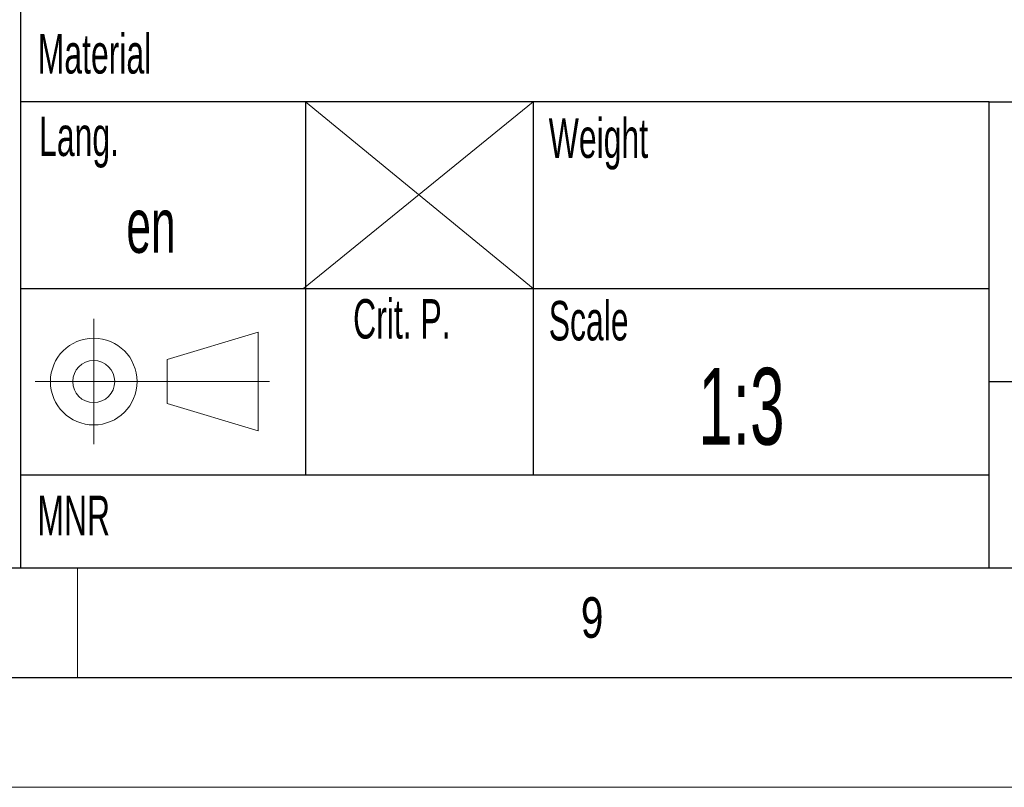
# Model space of a CAD drawing. Header units: millimetres. Extents: x 0 to 594, y 0 to 420.
# Tile 14 of 43: x 399 to 444, y 0 to 35. Entities that reach past the tile are written whole.
import ezdxf

# ---------------------------------------------------------------- set-up
doc = ezdxf.new("R2010")
doc.units = ezdxf.units.MM
doc.layers.add('FORMAT', color=7, linetype='Continuous')
doc.layers.add('SLD-0', color=7, linetype='Continuous')
doc.styles.add('SLDTEXTSTYLE0', font='TXT', dxfattribs={"width": 0.75})
doc.styles.add('SLDTEXTSTYLE1', font='TXT', dxfattribs={"width": 0.605})

msp = doc.modelspace()

# ---------------------------------------------------------------- linework, layer by layer
at = {"color": 7, "linetype": 'Continuous', "lineweight": 18}
for p, q in [((402, 10), (402, 5)), ((0, 0), (594, 0))]:
    msp.add_line(p, q, dxfattribs=at)
at = {"layer": 'FORMAT'}
for p, q in [((399.4, 69.5), (399.4, 10)), ((443.6, 31.25), (399.4, 31.25)), ((412.4, 31.25), (412.4, 14.25)), ((422.8, 31.25), (422.8, 14.25)), ((443.6, 18.5), (443.6, 31.25)), ((443.6, 31.25), (477.4, 31.25)), ((399.4, 22.75), (443.6, 22.75)), ((443.6, 10), (443.6, 18.5)), ((443.6, 18.5), (477.4, 18.5)), ((399.4, 14.25), (443.6, 14.25)), ((20, 10), (584, 10)), ((399.4, 10), (584, 10)), ((15, 5), (589, 5))]:
    msp.add_line(p, q, dxfattribs=at)
at = {"layer": 'FORMAT', "lineweight": 18}
for p, q in [((412.315, 22.75), (422.8, 31.25)), ((412.4, 31.25), (422.8, 22.75)), ((402.745, 21.364), (402.745, 15.647)), ((406.095, 19.504), (410.254, 20.75)), ((410.254, 16.25), (410.254, 20.75)), ((406.095, 19.504), (406.095, 17.496)), ((400.078, 18.5), (410.767, 18.5)), ((406.095, 17.496), (410.254, 16.25))]:
    msp.add_line(p, q, dxfattribs=at)
for radius in [1.977, 0.959]:
    msp.add_circle((402.745, 18.5), radius, dxfattribs=at)
at = {"layer": 'SLD-0'}
msp.add_line((399.4, 10), (584, 10), dxfattribs=at)

# ---------------------------------------------------------------- texts
at = {"layer": 'FORMAT'}
for s, insert, char_height, attachment_point, style in [('Material', (400.191, 34.344), 1.8, 1, 'SLDTEXTSTYLE1'), ('Lang.', (400.253, 30.585), 1.8, 1, 'SLDTEXTSTYLE1'), ('Weight', (423.504, 30.498), 1.8, 1, 'SLDTEXTSTYLE1'), ('Crit. P.', (414.579, 22.259), 1.8, 1, 'SLDTEXTSTYLE1'), ('Scale', (423.504, 22.175), 1.8, 1, 'SLDTEXTSTYLE1'), ('1:3', (432.296, 19.121), 3.5, 2, 'SLDTEXTSTYLE1'), ('MNR', (400.171, 13.295), 1.8, 1, 'SLDTEXTSTYLE1'), ('9', (424.967, 8.668), 1.852, 1, 'SLDTEXTSTYLE0')]:
    msp.add_mtext(s, dxfattribs=dict(at, insert=insert, char_height=char_height, attachment_point=attachment_point, style=style))
at = {"layer": 'SLD-0', "insert": (404.233, 26.87), "char_height": 2.5, "attachment_point": 1, "style": 'SLDTEXTSTYLE1'}
msp.add_mtext('en', dxfattribs=at)

doc.saveas('drawing.dxf')
